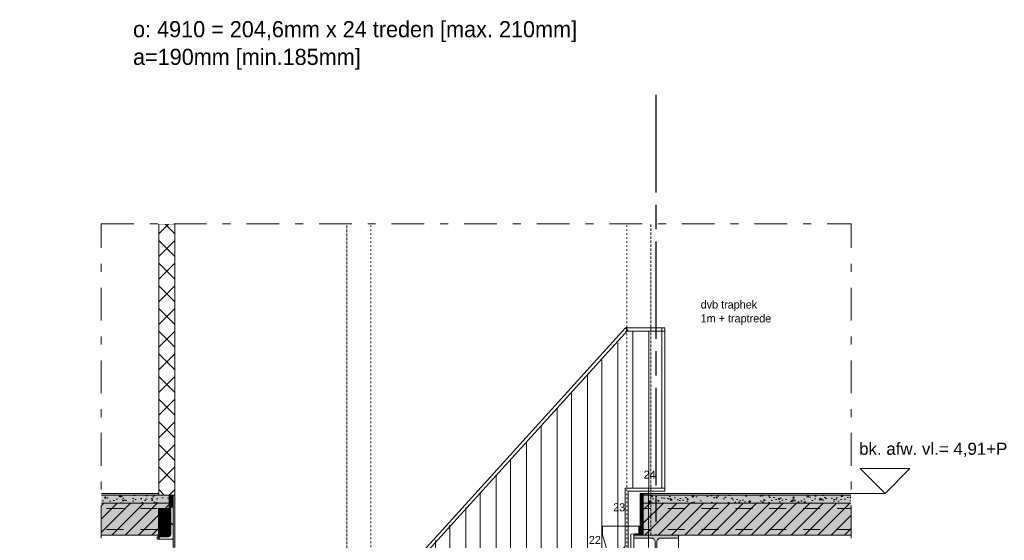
# Model space of a CAD drawing. Header units: millimetres. Extents: x -35957 to 57255, y -28270 to 35843.
# Tile 201 of 207: x 15627 to 21782, y 158 to 3410. Entities that reach past the tile are written whole.
import ezdxf

# ---------------------------------------------------------------- set-up
doc = ezdxf.new("R2010")
doc.units = ezdxf.units.MM
doc.header["$LTSCALE"] = 100
doc.header["$PDMODE"] = 1
doc.header["$PDSIZE"] = -2
for name, pattern in [('[LS] ISO-08 Long Dashed Short Dashed', [9.144, 6.096, -0.762, 1.524, -0.762]), ('Dash Style-27', [2.116537, 1.058075, -1.058463]), ('HIDDEN2', [0.25, 0.1, -0.15]), ('OGLT0', [4.5375, 2.041875, -0.99825, 0.499125, -0.99825])]:
    doc.linetypes.add(name, pattern=pattern)
doc.layers.get('0').update_dxf_attribs({"lineweight": 5})
for name, color, linetype, lineweight in [('- 28_constructie', 7, 'Continuous', 15), ('binnenwanden', 7, 'Continuous', 9), ('Geen', 7, 'Continuous', 9), ('none', 7, 'Continuous', 13), ('None-1', 7, 'Continuous', 9)]:
    doc.layers.add(name, color=color, linetype=linetype, lineweight=lineweight)
doc.styles.add('Arial', font='Arial.ttf')
doc.styles.add('Century Gothic', font='Century-Gothic_9791.ttf')
pattern_1 = [(45, (0, 0), (-2.6516504, 2.6516504), []), (135, (0, 0), (2.6516504, 2.6516504), [])]
pattern_2 = [(45, (71816.66, -164637.783), (-3.350052, 79.929826), [])]
pattern_3 = [(130, (71847.02, -164635.13), (-91.092334, -7.969543), [9.525, -104.775]), (-175, (71847.02, -164635.13), (17.621413, 95.52832), [7.62, -83.82]), (79.549, (71839.43, -164635.79), (-73.47125, 87.558344), [8.095, -89.045]), (133.8158, (71847.02, -164609.73), (-135.53952, -21.021164), [14.2875, -157.1625]), (83.3644, (71835.73, -164611.48), (-118.70212, 123.71278), [12.1425, -133.5675]), (-171.184, (71847.02, -164609.73), (-118.7023, 123.71256), [11.43, -125.73]), (159, (71834.32, -164616.08), (-75.80744, -51.13276), [9.525, -104.775]), (-146, (71834.32, -164616.08), (-30.901014, 92.093983), [7.62, -83.82]), (108.5486, (71828.005, -164620.34), (-106.708245, 40.96143), [8.095, -89.045]), (142.5, (71847.023, -164635.127), (-1.5443016, 42.2775194), [0.01, -252.0215]), (142.5, (70178.223, -163354.612), (-1.5443016, 42.2775194), [0.01, -252.0215]), (142.5, (70178.02, -163354.457), (-1.5443016, 42.2775194), [0.01, -252.0215]), (142.5, (68463.157, -162038.595), (-1.5443016, 42.2775194), [0.01, -252.0215]), (142.5, (68462.955, -162038.44), (-1.5443016, 42.2775194), [0.01, -252.0215]), (172.5, (71847.023, -164635.127), (-33.409831, 50.090287), [0.01, -161.4705]), (172.5, (70625.057, -164474.25), (-33.409831, 50.090287), [0.01, -161.4705]), (172.5, (70624.805, -164474.22), (-33.409831, 50.090287), [0.01, -161.4705]), (172.5, (68587.3, -164205.976), (-33.409831, 50.090287), [0.01, -161.4705]), (172.5, (68587.047, -164205.943), (-33.409831, 50.090287), [0.01, -161.4705]), (-147.5, (71875.344, -164635.127), (-67.7952976, -2.864372), [0.01, -262.245]), (-147.5, (71194.976, -165068.57), (-67.7952976, -2.864372), [0.01, -262.245]), (-147.5, (71194.762, -165068.705), (-67.7952976, -2.864372), [0.01, -262.245]), (-147.5, (69072.47, -166420.754), (-67.7952976, -2.864372), [0.01, -262.245]), (-147.5, (69072.256, -166420.89), (-67.7952976, -2.864372), [0.01, -262.245]), (-137.5, (71888.044, -164635.127), (-74.06459, 12.713246), [0.01, -200.396]), (-137.5, (71114.906, -165343.58), (-74.06459, 12.713246), [0.01, -200.396]), (-137.5, (71114.72, -165343.75), (-74.06459, 12.713246), [0.01, -200.396]), (-137.5, (69882.57, -166472.81), (-74.06459, 12.713246), [0.01, -200.396]), (-137.5, (69882.38, -166472.98), (-74.06459, 12.713246), [0.01, -200.396])]

# ---------------------------------------------------------------- blocks, each defined once
blk = doc.blocks.new('Groep-2')
at = {"linetype": 'Continuous', "lineweight": 0, "true_color": 0xbbbbbb, "transparency": 33554687}
blk.add_hatch(color=9, dxfattribs=at).paths.add_polyline_path([(15957.7, 390), (16561.4, 390), (16561.4, 190), (15957.7, 190)])
at = {"linetype": 'Continuous', "lineweight": 5, "transparency": 33554687}
h = blk.add_hatch(dxfattribs=at)
h.set_pattern_fill('28_beton PREFAB', style=0, pattern_type=2)
h.set_pattern_definition(pattern_2)
h.paths.add_polyline_path([(15957.7, 390), (16561.4, 390), (16561.4, 190), (15957.7, 190)])
at = {"color": 7, "linetype": 'Continuous', "lineweight": 13, "transparency": 33554687, "flags": 128}
blk.add_lwpolyline([(15957.7, 390), (16561.4, 390), (16561.4, 190), (15957.7, 190)], close=True, dxfattribs=at)
at = {"layer": 'None-1', "color": 7, "linetype": 'Dash Style-27', "lineweight": 5, "transparency": 33554687}
for p, q in [((15957.7, 355.6), (16561.4, 355.6)), ((15957.7, 224.3), (16561.4, 224.3))]:
    blk.add_line(p, q, dxfattribs=at)
blk = doc.blocks.new('Groep-3')
at = {"linetype": 'Continuous', "lineweight": 0, "true_color": 0xeeeeee, "transparency": 33554687}
blk.add_hatch(color=7, dxfattribs=at).paths.add_polyline_path([(16561.4, 440), (15957.7, 440), (15957.7, 390), (16561.4, 390)])
at = {"linetype": 'Continuous', "lineweight": 5, "transparency": 33554687}
h = blk.add_hatch(dxfattribs=at)
h.set_pattern_fill('afwerkvloer', style=0, pattern_type=2)
h.set_pattern_definition(pattern_3)
h.paths.add_polyline_path([(16561.4, 440), (15957.7, 440), (15957.7, 390), (16561.4, 390)])
at = {"color": 7, "linetype": 'Continuous', "lineweight": 5, "transparency": 33554687, "flags": 128}
blk.add_lwpolyline([(16561.4, 440), (15957.7, 440), (15957.7, 390), (16561.4, 390)], dxfattribs=at)
blk = doc.blocks.new('Groep-4')
at = {"layer": 'Geen', "linetype": 'Continuous', "lineweight": 0, "transparency": 33554687}
blk.add_hatch(color=8, dxfattribs=at).paths.add_polyline_path([(16561.4, 440), (15957.7, 440), (15957.7, 450), (16561.4, 450)])
at = {"layer": 'Geen', "color": 7, "linetype": 'Continuous', "lineweight": 9, "transparency": 33554687, "flags": 128}
blk.add_lwpolyline([(16561.4, 440), (15957.7, 440), (15957.7, 450), (16561.4, 450)], dxfattribs=at)
at = {"layer": 'none', "color": 7, "transparency": 33554687}
blk.add_blockref('Groep-3', (0, 0), dxfattribs=at)
at = {"layer": 'none', "color": 7}
blk.add_blockref('Groep-2', (0, 0), dxfattribs=at)
blk = doc.blocks.new('Groep-5')
at = {"layer": 'binnenwanden', "linetype": 'HIDDEN2', "lineweight": 5, "transparency": 33554687}
for p, q in [((17821.4, 2181.5), (17671.4, 2181.5)), ((17671.4, -4460), (17671.4, 2181.5)), ((17821.4, -4460), (17821.4, 2181.5)), ((19571.4, 2181.5), (19421.4, 2181.5)), ((19421.4, -4460), (19421.4, 2181.5)), ((19571.4, -4460), (19571.4, 2181.5)), ((17821.4, -4460), (17671.4, -4460)), ((19571.4, -4460), (19421.4, -4460))]:
    blk.add_line(p, q, dxfattribs=at)
blk = doc.blocks.new('Groep-363')
at = {"linetype": 'Continuous', "lineweight": 0, "true_color": 0xbbbbbb, "transparency": 33554687}
blk.add_hatch(color=9, dxfattribs=at).paths.add_polyline_path([(19524.7, 390), (20841.9, 390), (20841.9, 190), (19524.7, 190)])
at = {"linetype": 'Continuous', "lineweight": 5, "transparency": 33554687}
h = blk.add_hatch(dxfattribs=at)
h.set_pattern_fill('28_beton PREFAB', style=0, pattern_type=2)
h.set_pattern_definition(pattern_2)
h.paths.add_polyline_path([(19524.7, 390), (20841.9, 390), (20841.9, 190), (19524.7, 190)])
at = {"color": 7, "linetype": 'Continuous', "lineweight": 13, "transparency": 33554687, "flags": 128}
blk.add_lwpolyline([(19524.7, 390), (20841.9, 390), (20841.9, 190), (19524.7, 190)], close=True, dxfattribs=at)
at = {"layer": 'None-1', "color": 7, "linetype": 'Dash Style-27', "lineweight": 5, "transparency": 33554687}
for p, q in [((20841.9, 355.6), (19524.7, 355.6)), ((20841.9, 224.3), (19524.7, 224.3))]:
    blk.add_line(p, q, dxfattribs=at)
blk = doc.blocks.new('Groep-364')
at = {"linetype": 'Continuous', "lineweight": 0, "true_color": 0xeeeeee, "transparency": 33554687}
blk.add_hatch(color=7, dxfattribs=at).paths.add_polyline_path([(19524.7, 440), (20841.9, 440), (20841.9, 390), (19524.7, 390)])
at = {"linetype": 'Continuous', "lineweight": 5, "transparency": 33554687}
h = blk.add_hatch(dxfattribs=at)
h.set_pattern_fill('afwerkvloer', style=0, pattern_type=2)
h.set_pattern_definition(pattern_3)
h.paths.add_polyline_path([(19524.7, 440), (20841.9, 440), (20841.9, 390), (19524.7, 390)])
at = {"color": 7, "linetype": 'Continuous', "lineweight": 5, "transparency": 33554687, "flags": 128}
blk.add_lwpolyline([(19524.7, 440), (20841.9, 440), (20841.9, 390), (19524.7, 390)], close=True, dxfattribs=at)
blk = doc.blocks.new('Groep-365')
at = {"layer": 'Geen', "linetype": 'Continuous', "lineweight": 0, "transparency": 33554687}
blk.add_hatch(color=8, dxfattribs=at).paths.add_polyline_path([(19524.7, 440), (20841.9, 440), (20841.9, 450), (19524.7, 450)])
at = {"layer": 'Geen', "color": 7, "linetype": 'Continuous', "lineweight": 9, "transparency": 33554687, "flags": 128}
blk.add_lwpolyline([(19524.7, 440), (20841.9, 440), (20841.9, 450), (19524.7, 450)], dxfattribs=at)
at = {"layer": 'none', "color": 7, "transparency": 33554687}
blk.add_blockref('Groep-364', (0, 0), dxfattribs=at)
at = {"layer": 'none', "color": 7}
blk.add_blockref('Groep-363', (0, 0), dxfattribs=at)
blk = doc.blocks.new('Groep-366')
at = {"color": 255, "linetype": 'Continuous', "lineweight": 5}
blk.add_wipeout([(21333.7, -5274.8), (20823.7, -5274.8), (20823.7, 2133.9), (21333.7, 2133.9)], dxfattribs=at).dxf.layer = 'none'
at = {"layer": 'none', "color": 5, "linetype": 'OGLT0', "true_color": 0x0000ff}
blk.add_line((20823.7, -5274.8), (20823.7, 2133.9), dxfattribs=at)
blk = doc.blocks.new('Groep-367')
at = {"color": 255, "linetype": 'Continuous', "lineweight": 5}
blk.add_wipeout([(16136.8, 2133.9), (16136.8, 2643.9), (20823.7, 2643.9), (20823.7, 2133.9)], dxfattribs=at).dxf.layer = 'none'
at = {"layer": 'none', "color": 5, "linetype": 'OGLT0', "true_color": 0x0000ff}
blk.add_line((16136.8, 2133.9), (20823.7, 2133.9), dxfattribs=at)
blk = doc.blocks.new('Groep-368')
at = {"color": 22, "lineweight": 5, "true_color": 0xdd1d1d, "transparency": 33554687}
blk.add_line((21036.6, -4460), (20304.9, -4460), dxfattribs=at)
at = {"color": 22, "lineweight": 5, "true_color": 0xdd1d1d, "transparency": 33554687, "flags": 128}
blk.add_lwpolyline([(20881.1, -4304.4), (21036.6, -4460), (21192.2, -4304.4)], close=True, dxfattribs=at)
blk = doc.blocks.new('Groep-369')
at = {"color": 22, "lineweight": 5, "true_color": 0xdd1d1d, "transparency": 33554687}
blk.add_line((21036.6, 450), (20304.9, 450), dxfattribs=at)
at = {"color": 22, "lineweight": 5, "true_color": 0xdd1d1d, "transparency": 33554687, "flags": 128}
blk.add_lwpolyline([(20881.1, 605.6), (21036.6, 450), (21192.2, 605.6)], close=True, dxfattribs=at)
blk = doc.blocks.new('Groep-370')
at = {"color": 7, "transparency": 33554554}
for name in ['Groep-369', 'Groep-368']:
    blk.add_blockref(name, (0, 0), dxfattribs=at)
at = {"layer": 'Geen', "color": 1, "true_color": 0xff0000, "transparency": 33554687, "char_height": 75.516, "attachment_point": 1, "line_spacing_factor": 0.962448, "style": 'Arial'}
for s, insert in [('bk. afw. vl.= 4,91+P', (20874.3, 767.3)), ('bk. afw. vl. Peil= 0', (20874.3, -3942.7)), ('[0,20m + NAP]', (20935.6, -4139.3))]:
    blk.add_mtext(s, dxfattribs=dict(at, insert=insert))
blk = doc.blocks.new('Groep-372')
at = {"color": 255, "linetype": 'Continuous', "lineweight": 5}
blk.add_wipeout([(15626.8, 2133.9), (16136.8, 2133.9), (16136.8, -5274.8), (15626.8, -5274.8)], dxfattribs=at).dxf.layer = 'none'
at = {"layer": 'none', "color": 5, "linetype": 'OGLT0', "true_color": 0x0000ff}
blk.add_line((16136.8, -5274.8), (16136.8, 2133.9), dxfattribs=at)
blk = doc.blocks.new('Hoekprofiel')
at = {"color": 255, "linetype": 'Continuous', "transparency": 33554687}
blk.add_wipeout([(0, 0), (0, 200), (7.5, 200), (9, 199.9), (10.4, 199.4), (11.7, 198.7), (12.8, 197.8), (13.7, 196.7), (14.4, 195.4), (14.9, 194), (15, 192.5), (15, 30), (15.3, 27.1), (16.1, 24.3), (17.5, 21.7), (19.4, 19.4), (21.7, 17.5), (24.3, 16.1), (27.1, 15.3), (30, 15), (92.5, 15), (94, 14.9), (95.4, 14.4), (96.7, 13.7), (97.8, 12.8), (98.7, 11.7), (99.4, 10.4), (99.9, 9), (100, 7.5), (100, 0)], dxfattribs=at).dxf.layer = 'none'
at = {"layer": 'none', "linetype": 'Continuous', "lineweight": 13, "transparency": 33554687}
h = blk.add_hatch(dxfattribs=at)
h.set_pattern_fill('[LA] Staal', style=0, pattern_type=2)
h.set_pattern_definition([(45, (0, 0), (-308.7, 308.7), []), (45, (-84.2, 84.2), (-308.7, 308.7), [])])
edge = h.paths.add_edge_path()
edge.add_line((0, 0), (0, 200))
edge.add_line((0, 200), (7.5, 200))
edge.add_arc((7.5, 192.5), 7.5, 0, 90, ccw=False)
edge.add_line((15, 192.5), (15, 30))
edge.add_arc((30, 30), 15, 180, 270)
edge.add_line((30, 15), (92.5, 15))
edge.add_arc((92.5, 7.5), 7.5, 0, 90, ccw=False)
edge.add_line((100, 7.5), (100, 0))
edge.add_line((100, 0), (0, 0))
at = {"layer": 'none', "linetype": 'Continuous', "transparency": 33554687, "flags": 128}
blk.add_lwpolyline([(0, 0), (0, 200), (7.5, 200, -0.414214), (15, 192.5), (15, 30, 0.414214), (30, 15), (92.5, 15, -0.414214), (100, 7.5), (100, 0)], format="xyb", close=True, dxfattribs=at)
blk = doc.blocks.new('Groep-375')
at = {"layer": 'Geen', "color": 5, "linetype": '[LS] ISO-08 Long Dashed Short Dashed', "lineweight": 25, "true_color": 0x0000ff, "transparency": 33554687}
blk.add_line((19604.9, -4985.3), (19604.9, 3011.3), dxfattribs=at)
at = {"layer": 'Geen', "color": 5, "linetype": 'Continuous', "lineweight": 25, "true_color": 0x0000ff, "transparency": 33554687}
blk.add_circle((19604.9, -5285.3), 300, dxfattribs=at)
at = {"layer": 'Geen', "color": 5, "true_color": 0x0000ff, "transparency": 33554687, "insert": (19604.9, -5285.3), "char_height": 303.2, "attachment_point": 5, "line_spacing_factor": 1.026243, "style": 'Century Gothic'}
blk.add_mtext('4', dxfattribs=at)
blk = doc.blocks.new('Breedflensprofiel-27')
at = {"linetype": 'Continuous', "lineweight": 0, "true_color": 0x111111, "transparency": 33554687}
h = blk.add_hatch(color=250, dxfattribs=at)
edge = h.paths.add_edge_path()
edge.add_line((-140, -280), (-140, -262))
edge.add_line((-140, -262), (-29.25, -262))
edge.add_arc((-29.25, -238), 24, 270, 360)
edge.add_line((-5.25, -238), (-5.25, -42))
edge.add_arc((-29.25, -42), 24, 0, 90)
edge.add_line((-29.25, -18), (-140, -18))
edge.add_line((-140, -18), (-140, 0))
edge.add_line((-140, 0), (140, 0))
edge.add_line((140, 0), (140, -18))
edge.add_line((140, -18), (29.25, -18))
edge.add_arc((29.25, -42), 24, 90, 180)
edge.add_line((5.25, -42), (5.25, -238))
edge.add_arc((29.25, -238), 24, 180, 270)
edge.add_line((29.25, -262), (140, -262))
edge.add_line((140, -262), (140, -280))
edge.add_line((140, -280), (-140, -280))
at = {"linetype": 'Continuous', "lineweight": 5, "transparency": 33554687, "flags": 128}
blk.add_lwpolyline([(-140, -280), (-140, -262), (-29.25, -262, 0.4142136), (-5.25, -238), (-5.25, -42, 0.4142136), (-29.25, -18), (-140, -18), (-140, 0), (140, 0), (140, -18), (29.25, -18, 0.4142136), (5.25, -42), (5.25, -238, 0.4142136), (29.25, -262), (140, -262), (140, -280)], format="xyb", close=True, dxfattribs=at)
at = {"linetype": 'Continuous', "lineweight": 5, "transparency": 33554687}
blk.add_point((0, -140), dxfattribs=at)
blk = doc.blocks.new('Groep-376')
at = {"color": 255, "linetype": 'Continuous', "lineweight": 9, "transparency": 33554687}
blk.add_wipeout([(19464.9, 190), (19744.9, 190), (19744.9, -90), (19464.9, -90)], dxfattribs=at).dxf.layer = 'Geen'
at = {"layer": 'Geen', "color": 7, "linetype": 'Continuous', "lineweight": 9, "transparency": 33554687, "flags": 128}
blk.add_lwpolyline([(19464.9, 190), (19744.9, 190), (19744.9, -90), (19464.9, -90)], close=True, dxfattribs=at)
at = {"transparency": 33554687, "xscale": -1}
blk.add_blockref('Breedflensprofiel-27', (19604.9, 190), dxfattribs=at)
blk = doc.blocks.new('Groep-391')
at = {"linetype": 'Continuous', "lineweight": 5, "transparency": 33554687}
for p, q in [((19640.1, 484), (19640.1, 1484)), ((19660.1, 484), (19660.1, 1484))]:
    blk.add_line(p, q, dxfattribs=at)
blk = doc.blocks.new('Groep-392')
at = {"linetype": 'Continuous', "lineweight": 5, "transparency": 33554687}
for p, q in [((19413.3, 1484), (19660.1, 1484)), ((19413.3, 1464), (19660.1, 1464)), ((19460.1, 1460), (19460.1, 484)), ((19560.1, 1460), (19560.1, 484)), ((19640.1, 1460), (19640.1, 484)), ((19660.1, 1460), (19660.1, 484)), ((19365.7, 1392.3), (19365.7, 67.5)), ((19265.7, 1282), (19265.7, -42.8)), ((19175.7, 1186.3), (19175.7, -142)), ((19075.7, 1076), (19075.7, -252.3)), ((18985.7, 980.3), (18985.7, -351.6)), ((18885.7, 870), (18885.7, -461.9)), ((18795.7, 774.3), (18795.7, -561.1)), ((18695.7, 664), (18695.7, -671.4)), ((18605.7, 568.3), (18605.7, -770.7)), ((18505.7, 458), (18505.7, -881)), ((18415.7, 362.3), (18415.7, -980.3)), ((18315.7, 252), (18315.7, -1090.6)), ((18225.7, 156.3), (18225.7, -1189.8)), ((18125.7, 46), (18125.7, -1300.1)), ((18035.7, -49.7), (18035.7, -1399.4)), ((17935.7, -160), (17935.7, -1509.7)), ((17845.7, -255.7), (17845.7, -1366)), ((17845.7, -255.7), (17845.7, -1608.9)), ((17745.7, -355.3), (17745.7, -1719.2)), ((17745.7, -366), (17745.7, -1366)), ((17655.3, -461.7), (17655.3, -1572)), ((17655.3, -461.7), (17655.3, -1742)), ((17570.2, -548.7), (17570.2, -1572))]:
    blk.add_line(p, q, dxfattribs=at)
at = {"layer": 'none', "linetype": 'Continuous', "flags": 128}
for points in [[(19413.3, 1484), (19428.1, 1470.6), (17597.3, -548.7), (17570.2, -548.7)], [(19431.4, 109.9), (19431.4, 464), (19660.1, 464), (19660.1, 484), (19411.4, 484), (19411.4, 120), (19412.7, 119.4), (17725, -1742), (17570.2, -1742), (17570.2, -1762), (17734, -1762), (19431.2, 110)], [(17570.2, -548.7), (17590.2, -548.7), (17590.2, -1762), (17570.2, -1762)]]:
    blk.add_lwpolyline(points, close=True, dxfattribs=at)
at = {"color": 7, "transparency": 33554687}
blk.add_blockref('Groep-391', (0, 0), dxfattribs=at)
blk = doc.blocks.new('Groep-393')
at = {"layer": 'Geen', "transparency": 33554687, "char_height": 50.53, "attachment_point": 1, "line_spacing_factor": 1.026243, "style": 'Century Gothic'}
for s, insert in [('24', (19527.5, 593.1)), ('23', (19336.5, 389.1)), ('22', (19184.6, 185.1)), ('21', (18993.6, -18.9)), ('20', (18802.6, -222.9)), ('19', (18611.6, -426.9)), ('18', (18420.6, -630.9)), ('17', (18229.6, -834.9)), ('16', (18038.6, -1038.9)), ('15', (17847.6, -1242.9)), ('14', (17656.6, -1446.9))]:
    blk.add_mtext(s, dxfattribs=dict(at, insert=insert))
blk = doc.blocks.new('Groep-394')
at = {"layer": '- 28_constructie', "transparency": 33554687, "flags": 128}
blk.add_lwpolyline([(17746.8, -1782), (19382, -39.1), (19382, 20.1), (19447.2, 20.1), (19447.2, 195.8), (19496.4, 201), (19496.4, 247.1), (19269.7, 247.1), (19269.7, 192.4), (19313, 44.2), (19079.3, 44.2), (19079.3, -10.5), (19122.6, -158.7), (18889, -158.7), (18889, -213.5), (18932.2, -361.6), (18698.6, -361.6), (18698.6, -416.4), (18741.9, -564.5), (18508.2, -564.5), (18508.2, -619.3), (18551.5, -767.5), (18317.9, -767.5), (18317.9, -822.2), (18361.1, -970.4), (18127.5, -970.4), (18127.5, -1025.1), (18170.8, -1173.3), (17937.1, -1173.3), (17937.1, -1228), (17980.4, -1376.2), (17746.8, -1376.2), (17746.8, -1430.9), (17790, -1579.1), (17556.4, -1579.1), (17556.4, -1633.8), (17599.7, -1782)], close=True, dxfattribs=at)
at = {"color": 7, "transparency": 33554687}
blk.add_blockref('Groep-393', (0, 0), dxfattribs=at)
at = {"layer": 'none', "color": 7}
blk.add_blockref('Groep-392', (0, 0), dxfattribs=at)

msp = doc.modelspace()

# ---------------------------------------------------------------- hatches: boundary and pattern name
at = {"layer": 'none', "linetype": 'Continuous', "lineweight": 18, "true_color": 0x99a3a6}
h = msp.add_hatch(dxfattribs=at)
h.set_pattern_fill('13_45gr_isolatie', color=253, style=0, pattern_type=2)
h.set_pattern_definition(pattern_1)
h.paths.add_polyline_path([(16493.9, 355.6), (16571.4, 355.6), (16571.4, 179.7), (16493.9, 179.7)])
h = msp.add_hatch(dxfattribs=at)
h.set_pattern_fill('13_45gr_isolatie', color=253, style=0, pattern_type=2)
h.set_pattern_definition(pattern_1)
h.paths.add_polyline_path([(19519.7, 190), (19464.9, 190), (19464.9, 201), (19519.7, 201)])

# ---------------------------------------------------------------- linework, layer by layer
at = {"layer": 'none', "linetype": 'Continuous', "flags": 128}
for points in [[(16493.9, 355.6), (16571.4, 355.6), (16571.4, 179.7), (16493.9, 179.7)], [(19519.7, 190), (19464.9, 190), (19464.9, 201), (19519.7, 201)]]:
    msp.add_lwpolyline(points, close=True, dxfattribs=at)

# ---------------------------------------------------------------- block references
at = {"layer": 'none', "color": 7}
msp.add_blockref('Groep-4', (0, 0), dxfattribs=at)

# ---------------------------------------------------------------- texts
at = {"layer": 'Geen', "transparency": 33554687, "insert": (16335.4, 3401.1), "char_height": 101.056, "width": 3254.55, "attachment_point": 1, "line_spacing_factor": 1.026243, "style": 'Century Gothic'}
msp.add_mtext('o: 4910 = 204,6mm x 24 treden [max. 210mm]\\Pa=190mm [min.185mm]', dxfattribs=at)
at = {"layer": 'Geen', "color": 5, "true_color": 0x0000ff, "transparency": 33554687, "insert": (19883.7, 1655.8), "char_height": 50.528, "attachment_point": 1, "line_spacing_factor": 1.026243, "style": 'Century Gothic'}
msp.add_mtext('dvb traphek\\P1m + traptrede', dxfattribs=at)

# ---------------------------------------------------------------- next in the draw order: wipeouts: each hides what was drawn before it
at = {"color": 255, "lineweight": 5, "transparency": 33554687}
msp.add_wipeout([(16596.4, 440), (16496.4, 440), (16496.4, 2133.9), (16596.4, 2133.9)], dxfattribs=at).dxf.layer = 'binnenwanden'
at = {"color": 255, "linetype": 'Continuous'}
msp.add_wipeout([(17556.4, -1633.8), (17599.7, -1782), (17560.2, -1782), (17560.2, -1988), (17746.8, -1988), (17746.8, -1782), (19382, -39.1), (19382, 20.1), (19447.2, 20.1), (19447.2, 195.8), (19496.4, 201), (19496.4, 247.1), (19269.7, 247.1), (19269.7, 192.4), (19313, 44.2), (19079.3, 44.2), (19079.3, -10.5), (19122.6, -158.7), (18889, -158.7), (18889, -213.5), (18932.2, -361.6), (18698.6, -361.6), (18698.6, -416.4), (18741.9, -564.5), (18508.2, -564.5), (18508.2, -619.3), (18551.5, -767.5), (18317.9, -767.5), (18317.9, -822.2), (18361.1, -970.4), (18127.5, -970.4), (18127.5, -1025.1), (18170.8, -1173.3), (17937.1, -1173.3), (17937.1, -1228), (17980.4, -1376.2), (17746.8, -1376.2), (17746.8, -1430.9), (17790, -1579.1), (17556.4, -1579.1)], dxfattribs=at).dxf.layer = 'none'

# ---------------------------------------------------------------- next in the draw order: hatches: boundary and pattern name
at = {"layer": 'binnenwanden', "linetype": 'Continuous', "lineweight": 5, "true_color": 0x777777, "transparency": 33554687}
h = msp.add_hatch(dxfattribs=at)
h.set_pattern_fill('Isolatie', color=8, style=0, pattern_type=2)
h.set_pattern_definition([(45, (1.43, 1.32), (-70.7107, 70.7107), []), (135, (-2.87, 2.87), (-70.7107, -70.7107), [])])
h.paths.add_polyline_path([(16596.4, 440), (16496.4, 440), (16496.4, 2133.9), (16596.4, 2133.9)])
at = {"layer": 'none', "linetype": 'Continuous', "lineweight": 18, "true_color": 0x99a3a6}
h = msp.add_hatch(dxfattribs=at)
h.set_pattern_fill('13_45gr_isolatie', color=253, style=0, pattern_type=2)
h.set_pattern_definition(pattern_1)
h.paths.add_polyline_path([(16561.4, 355.6), (16561.4, 440), (16586.4, 440), (16586.4, 355.6)])

# ---------------------------------------------------------------- next in the draw order: linework, layer by layer
at = {"linetype": 'HIDDEN2', "lineweight": 5, "transparency": 33554687, "flags": 128}
msp.add_lwpolyline([(17671.4, 2181.5), (19571.4, 2181.5), (19571.4, -4480), (17671.4, -4480)], close=True, dxfattribs=at)
at = {"layer": 'binnenwanden', "lineweight": 5, "transparency": 33554687}
for p, q in [((16596.4, 2133.9), (16496.4, 2133.9)), ((16496.4, 440), (16496.4, 2133.9)), ((16596.4, 440), (16596.4, 2133.9)), ((16596.4, 440), (16496.4, 440))]:
    msp.add_line(p, q, dxfattribs=at)
at = {"layer": 'none', "linetype": 'Continuous', "flags": 128}
msp.add_lwpolyline([(16561.4, 355.6), (16561.4, 440), (16586.4, 440), (16586.4, 355.6)], close=True, dxfattribs=at)
msp.add_lwpolyline([(19447.2, 20.1), (19447.2, 195.8), (19496.4, 201), (19496.4, 247.1), (19269.7, 247.1), (19269.7, 192.4), (19313, 44.2)], dxfattribs=at)

# ---------------------------------------------------------------- next in the draw order: block references
at = {"layer": 'none', "color": 7}
for name in ['Groep-5', 'Groep-365']:
    msp.add_blockref(name, (0, 0), dxfattribs=at)

# ---------------------------------------------------------------- next in the draw order: block references
msp.add_blockref('Groep-366', (0, 0), dxfattribs=at)
at = {"layer": 'none', "xscale": -1}
msp.add_blockref('Hoekprofiel', (16586.4, 164.7), dxfattribs=at)

# ---------------------------------------------------------------- next in the draw order: wipeouts: each hides what was drawn before it
at = {"color": 255, "linetype": 'Continuous', "lineweight": 9, "transparency": 33554687}
msp.add_wipeout([(19504.7, 450), (19519.7, 450), (19519.7, 247.1), (19504.7, 247.1)], dxfattribs=at).dxf.layer = 'Geen'

# ---------------------------------------------------------------- next in the draw order: hatches: boundary and pattern name
at = {"layer": 'Geen', "linetype": 'Continuous', "lineweight": 0, "true_color": 0xcccccc, "transparency": 33554687}
msp.add_hatch(color=254, dxfattribs=at).paths.add_polyline_path([(16586.4, 440), (16596.4, 440), (16596.4, 115), (16586.4, 115)])
at = {"layer": 'Geen', "linetype": 'Continuous', "lineweight": 5, "true_color": 0x848484, "transparency": 33554687}
h = msp.add_hatch(dxfattribs=at)
h.set_pattern_fill('325_Multiplex_verticaal', color=252, style=0, pattern_type=2)
h.set_pattern_definition([(90, (-11684.8433, -23723.3563), (-2, 2e-16), [])])
h.paths.add_polyline_path([(19504.7, 450), (19519.7, 450), (19519.7, 247.1), (19504.7, 247.1)])
at = {"layer": 'none', "linetype": 'Continuous', "lineweight": 0}
msp.add_hatch(color=7, dxfattribs=at).paths.add_polyline_path([(19504.7, 450), (19504.7, 397.3), (19507.9, 397.3), (19507.9, 447.7), (19556.2, 447.7), (19556.2, 450)])

# ---------------------------------------------------------------- next in the draw order: linework, layer by layer
at = {"layer": 'Geen', "color": 7, "linetype": 'Continuous', "lineweight": 9, "transparency": 33554687, "flags": 128}
for points in [[(16586.4, 440), (16596.4, 440), (16596.4, 115), (16586.4, 115)], [(19504.7, 450), (19519.7, 450), (19519.7, 247.1), (19504.7, 247.1)]]:
    msp.add_lwpolyline(points, close=True, dxfattribs=at)
at = {"layer": 'none', "linetype": 'Continuous', "flags": 128}
msp.add_lwpolyline([(19504.7, 450), (19504.7, 397.3), (19507.9, 397.3), (19507.9, 447.7), (19556.2, 447.7), (19556.2, 450)], close=True, dxfattribs=at)

# ---------------------------------------------------------------- next in the draw order: block references
at = {"color": 7, "transparency": 33554687}
msp.add_blockref('Groep-370', (0, 0), dxfattribs=at)
at = {"layer": 'none', "color": 7}
msp.add_blockref('Groep-367', (0, 0), dxfattribs=at)

# ---------------------------------------------------------------- next in the draw order: block references
for name in ['Groep-375', 'Groep-372']:
    msp.add_blockref(name, (0, 0), dxfattribs=at)

# ---------------------------------------------------------------- next in the draw order: block references
msp.add_blockref('Groep-376', (0, 0), dxfattribs=at)

# ---------------------------------------------------------------- next in the draw order: hatches: boundary and pattern name
at = {"layer": 'none', "linetype": 'Continuous', "lineweight": 18, "true_color": 0x99a3a6}
h = msp.add_hatch(dxfattribs=at)
h.set_pattern_fill('13_45gr_isolatie', color=253, style=0, pattern_type=2)
h.set_pattern_definition(pattern_1)
h.paths.add_polyline_path([(19519.7, 190), (19519.7, 450), (19524.7, 450), (19524.7, 190)])
h = msp.add_hatch(dxfattribs=at)
h.set_pattern_fill('13_45gr_isolatie', color=253, style=0, pattern_type=2)
h.set_pattern_definition(pattern_1)
h.paths.add_polyline_path([(19496.4, 201), (19496.4, 247.1), (19519.7, 247.1), (19519.7, 201)])

# ---------------------------------------------------------------- next in the draw order: linework, layer by layer
at = {"layer": 'none', "linetype": 'Continuous'}
msp.add_line((19558.2, 112.5), (19558.2, 484), dxfattribs=at)
at = {"layer": 'none', "linetype": 'Continuous', "flags": 128}
for points in [[(19519.7, 190), (19519.7, 450), (19524.7, 450), (19524.7, 190)], [(19496.4, 201), (19496.4, 247.1), (19519.7, 247.1), (19519.7, 201)]]:
    msp.add_lwpolyline(points, close=True, dxfattribs=at)

# ---------------------------------------------------------------- next in the draw order: block references
at = {"layer": 'none', "color": 7}
msp.add_blockref('Groep-394', (0, 0), dxfattribs=at)

doc.saveas('drawing.dxf')
